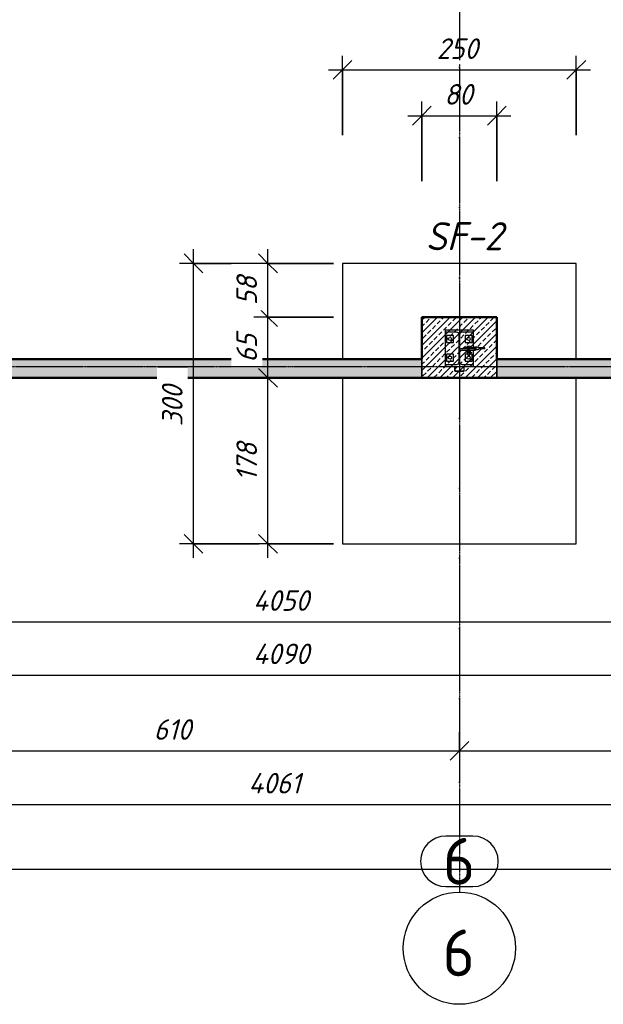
# Model space of a CAD drawing. Header units: millimetres. Extents: x -31438 to 37438, y -24900 to 14894.
# Tile 4 of 16: x -5977 to 261, y -24484 to -13955. Entities that reach past the tile are written whole.
import ezdxf

# ---------------------------------------------------------------- set-up
doc = ezdxf.new("R2010")
doc.units = ezdxf.units.MM
doc.linetypes.add('ACAD_ISO04W100', pattern=[30, 24, -3, 0, -3])
doc.linetypes.add('Linia osi', pattern=[14, 6, -3, 2, -3])
for name, color, linetype, lineweight in [('A-ANNO-DIMS', 211, 'Continuous', 20), ('A-ANNO-DIMS-100', 211, 'Continuous', 20), ('A-WALL', 113, 'Continuous', 25), ('A-WALL-PATT', 111, 'Continuous', 50), ('S-FNDN', 32, 'Continuous', 25), ('S-FNDN-IDEN', 2, 'Continuous', 25), ('S-GRID', 1, 'Continuous', 20), ('S-GRID-IDEN', 1, 'Continuous', 25)]:
    doc.layers.add(name, color=color, linetype=linetype, lineweight=lineweight)
for name, color, linetype in [('AS_Belki', 142, 'Continuous'), ('AS_Blachy', 30, 'Continuous'), ('AS_Siatki', 72, 'Continuous'), ('AS_Sruby', 9, 'Continuous')]:
    doc.layers.add(name, color=color, linetype=linetype)
doc.styles.add('GOST Common', font='GOST_Common.ttf', dxfattribs={"height": 500})
doc.styles.add('GOST Common_I', font='GOST_Common Italic.ttf', dxfattribs={"height": 220})
doc.styles.add('GOST Common_I_2', font='GOST_Common Italic.ttf', dxfattribs={"height": 300})
doc.dimstyles.new('Zasieczka', dxfattribs={"dimscale": 304.8, "dimtxt": 221.257299, "dimasz": 0.656168, "dimexe": 0.492126, "dimexo": 0.0625, "dimgap": 0.164042, "dimtad": 1, "dimdec": 0, "dimlfac": 0.1, "dimzin": 0, "dimdsep": 46, "dimtxsty": 'GOST Common_I', "dimblk1": 'OBLIQUE', "dimblk2": 'OBLIQUE', "dimsah": 1, "dimcen": 0.09, "dimdle": 0.492126, "dimadec": 1, "dimazin": 0, "dimtfac": 1, "dimtdec": 4, "dimtix": 1, "dimtmove": 0, "dimatfit": 3, "dimfxl": 2.296588, "dimfxlon": 1, "dimtvp": 1, "dimtfill": 1, "dimtolj": 1, "dimtzin": 0, "dimlwd": 25, "dimlwe": 25, "dimarcsym": 2})
doc.dimstyles.new('Zasieczka__BEZ_LW', dxfattribs={"dimscale": 304.8, "dimtxt": 221.257299, "dimasz": 0.656168, "dimexe": 0.492126, "dimexo": 0.0625, "dimgap": 0.164042, "dimtad": 1, "dimdec": 0, "dimlfac": 0.1, "dimzin": 0, "dimdsep": 46, "dimtxsty": 'GOST Common_I', "dimblk1": 'OBLIQUE', "dimblk2": 'OBLIQUE', "dimsah": 1, "dimcen": 0.09, "dimdle": 0.492126, "dimadec": 1, "dimazin": 0, "dimtfac": 1, "dimtdec": 4, "dimtix": 1, "dimtmove": 0, "dimatfit": 3, "dimfxl": 0.656168, "dimfxlon": 1, "dimtvp": 1, "dimtfill": 1, "dimtolj": 1, "dimtzin": 0, "dimlwd": 25, "dimlwe": 25, "dimarcsym": 2})
pattern_1 = [(45, (0, 0), (-67.35192, 67.35192), []), (45, (67.35, 0), (-67.35192, 67.35192), [47.625, -23.812])]

# ---------------------------------------------------------------- blocks, each defined once
blk = doc.blocks.new('Siatka - Oś 6mm-1781598-Fundamenty')
at = {"layer": 'S-GRID-IDEN'}
blk.add_circle((0, -0.01), 6, dxfattribs=at)
blk = doc.blocks.new('DIMBLOCK8-Fundamenty')
at = {"layer": 'A-ANNO-DIMS-100', "lineweight": 25, "transparency": 16777216}
for p, q in [((-7377, -21572), (-7377, -21922)), ((-7377, -21772), (-7377, -21572)), ((-1277, -21572), (-1277, -21922)), ((-1277, -21772), (-1277, -21572)), ((-7377, -21772), (-1277, -21772))]:
    blk.add_line(p, q, dxfattribs=at)
at = {"layer": 'A-ANNO-DIMS-100', "lineweight": 35, "transparency": 16777216}
for p, q in [((-7377, -21772), (-7277, -21672)), ((-1277, -21772), (-1177, -21672)), ((-7377, -21772), (-7477, -21872)), ((-1277, -21772), (-1377, -21872))]:
    blk.add_line(p, q, dxfattribs=at)
at = {"layer": 'A-ANNO-DIMS-100', "color": 0, "lineweight": 25, "transparency": 16777216, "insert": (-4545, -21435), "char_height": 220, "width": 522.02, "attachment_point": 1, "line_spacing_factor": 1.022761, "style": 'GOST Common_I', "bg_fill": 3, "box_fill_scale": 1.25, "bg_fill_color": 256, "bg_fill_true_color": 13158600, "bg_fill_transparency": 0}
blk.add_mtext('610', dxfattribs=at)
blk = doc.blocks.new('_Oblique')
at = {"color": 0, "linetype": 'ByBlock', "lineweight": -2}
blk.add_line((-0.5, -0.5), (0.5, 0.5), dxfattribs=at)
blk = doc.blocks.new('DIMBLOCK9-Fundamenty')
at = {"layer": 'A-ANNO-DIMS-100', "lineweight": 25, "transparency": 16777216}
for p, q in [((-1277, -21572), (-1277, -21922)), ((-1277, -21772), (-1277, -21572)), ((4823, -21572), (4823, -21922)), ((4823, -21772), (4823, -21572)), ((-1277, -21772), (4823, -21772))]:
    blk.add_line(p, q, dxfattribs=at)
at = {"layer": 'A-ANNO-DIMS-100', "lineweight": 35, "transparency": 16777216}
for p, q in [((-1277, -21772), (-1177, -21672)), ((4823, -21772), (4923, -21672)), ((-1277, -21772), (-1377, -21872)), ((4823, -21772), (4723, -21872))]:
    blk.add_line(p, q, dxfattribs=at)
at = {"layer": 'A-ANNO-DIMS-100', "color": 0, "lineweight": 25, "transparency": 16777216, "insert": (1555, -21435), "char_height": 220, "width": 522.02, "attachment_point": 1, "line_spacing_factor": 1.022761, "style": 'GOST Common_I', "bg_fill": 3, "box_fill_scale": 1.25, "bg_fill_color": 256, "bg_fill_true_color": 13158600, "bg_fill_transparency": 0}
blk.add_mtext('610', dxfattribs=at)
blk = doc.blocks.new('DIMBLOCK14-Fundamenty')
at = {"layer": 'A-ANNO-DIMS-100', "lineweight": 25, "transparency": 16777216}
for p, q in [((-23527, -22146), (-23527, -22496)), ((-23527, -22346), (-23527, -22146)), ((17083, -22146), (17083, -22496)), ((17083, -22346), (17083, -22146)), ((-23677, -22346), (17083, -22346))]:
    blk.add_line(p, q, dxfattribs=at)
at = {"layer": 'A-ANNO-DIMS-100', "lineweight": 35, "transparency": 16777216}
for p, q in [((-23527, -22346), (-23427, -22246)), ((17083, -22346), (17183, -22246)), ((-23527, -22346), (-23627, -22446)), ((17083, -22346), (16983, -22446))]:
    blk.add_line(p, q, dxfattribs=at)
at = {"layer": 'A-ANNO-DIMS-100', "color": 0, "lineweight": 25, "transparency": 16777216, "insert": (-3532, -22009), "char_height": 220, "width": 742.52, "attachment_point": 1, "line_spacing_factor": 1.022761, "style": 'GOST Common_I', "bg_fill": 3, "box_fill_scale": 1.25, "bg_fill_color": 256, "bg_fill_true_color": 13158600, "bg_fill_transparency": 0}
blk.add_mtext('4061', dxfattribs=at)
blk = doc.blocks.new('DIMBLOCK16-Fundamenty')
at = {"layer": 'A-ANNO-DIMS-100', "lineweight": 25, "transparency": 16777216}
for p, q in [((-23527, -22837), (-23527, -23187)), ((-23527, -23037), (-23527, -22837)), ((29233, -22837), (29233, -23187)), ((29233, -23037), (29233, -22837)), ((-23677, -23037), (29383, -23037))]:
    blk.add_line(p, q, dxfattribs=at)
at = {"layer": 'A-ANNO-DIMS-100', "lineweight": 35, "transparency": 16777216}
for p, q in [((-23527, -23037), (-23427, -22937)), ((29233, -23037), (29333, -22937)), ((-23527, -23037), (-23627, -23137)), ((29233, -23037), (29133, -23137))]:
    blk.add_line(p, q, dxfattribs=at)
at = {"layer": 'A-ANNO-DIMS-100', "color": 0, "lineweight": 25, "transparency": 16777216, "insert": (2530, -22699), "char_height": 220, "width": 774.03, "attachment_point": 1, "line_spacing_factor": 1.022761, "style": 'GOST Common_I', "bg_fill": 3, "box_fill_scale": 1.25, "bg_fill_color": 256, "bg_fill_true_color": 13158600, "bg_fill_transparency": 0}
blk.add_mtext('5276', dxfattribs=at)
blk = doc.blocks.new('DIMBLOCK18-Fundamenty')
at = {"layer": 'A-ANNO-DIMS-100', "lineweight": 25, "transparency": 16777216}
for p, q in [((-23399, -19693), (-23399, -20543)), ((-23399, -20393), (-23399, -19693)), ((17103, -19693), (17103, -20543)), ((17103, -20393), (17103, -19693)), ((-23399, -20393), (17103, -20393))]:
    blk.add_line(p, q, dxfattribs=at)
at = {"layer": 'A-ANNO-DIMS-100', "lineweight": 35, "transparency": 16777216}
for p, q in [((-23399, -20393), (-23299, -20293)), ((17103, -20393), (17203, -20293)), ((-23399, -20393), (-23499, -20493)), ((17103, -20393), (17003, -20493))]:
    blk.add_line(p, q, dxfattribs=at)
at = {"layer": 'A-ANNO-DIMS-100', "color": 0, "lineweight": 25, "transparency": 16777216, "insert": (-3482, -20056), "char_height": 220, "width": 801.03, "attachment_point": 1, "line_spacing_factor": 1.022761, "style": 'GOST Common_I', "bg_fill": 3, "box_fill_scale": 1.25, "bg_fill_color": 256, "bg_fill_true_color": 13158600, "bg_fill_transparency": 0}
blk.add_mtext('4050', dxfattribs=at)
blk = doc.blocks.new('DIMBLOCK22-Fundamenty')
at = {"layer": 'A-ANNO-DIMS-100', "lineweight": 25, "transparency": 16777216}
for p, q in [((-23599, -20263), (-23599, -21113)), ((-23599, -20963), (-23599, -20263)), ((17303, -20263), (17303, -21113)), ((17303, -20963), (17303, -20263)), ((-23749, -20963), (17303, -20963))]:
    blk.add_line(p, q, dxfattribs=at)
at = {"layer": 'A-ANNO-DIMS-100', "lineweight": 35, "transparency": 16777216}
for p, q in [((-23599, -20963), (-23499, -20863)), ((17303, -20963), (17403, -20863)), ((-23599, -20963), (-23699, -21063)), ((17303, -20963), (17203, -21063))]:
    blk.add_line(p, q, dxfattribs=at)
at = {"layer": 'A-ANNO-DIMS-100', "color": 0, "lineweight": 25, "transparency": 16777216, "insert": (-3482, -20626), "char_height": 220, "width": 801.03, "attachment_point": 1, "line_spacing_factor": 1.022761, "style": 'GOST Common_I', "bg_fill": 3, "box_fill_scale": 1.25, "bg_fill_color": 256, "bg_fill_true_color": 13158600, "bg_fill_transparency": 0}
blk.add_mtext('4090', dxfattribs=at)
blk = doc.blocks.new('DIMBLOCK45-Fundamenty')
at = {"layer": 'A-ANNO-DIMS-100', "lineweight": 25, "transparency": 16777216}
for p, q in [((-4118, -19710), (-4118, -16410)), ((-3418, -16560), (-4268, -16560)), ((-4118, -16560), (-3418, -16560)), ((-3418, -19560), (-4268, -19560)), ((-4118, -19560), (-3418, -19560))]:
    blk.add_line(p, q, dxfattribs=at)
at = {"layer": 'A-ANNO-DIMS-100', "lineweight": 35, "transparency": 16777216}
for p, q in [((-4118, -16560), (-4218, -16460)), ((-4118, -16560), (-4018, -16660)), ((-4118, -19560), (-4218, -19460)), ((-4118, -19560), (-4018, -19660))]:
    blk.add_line(p, q, dxfattribs=at)
at = {"layer": 'A-ANNO-DIMS-100', "color": 0, "lineweight": 25, "transparency": 16777216, "insert": (-4456, -18302), "char_height": 220, "width": 580.52, "attachment_point": 1, "rotation": 90, "line_spacing_factor": 1.022761, "style": 'GOST Common_I', "bg_fill": 3, "box_fill_scale": 1.25, "bg_fill_color": 256, "bg_fill_true_color": 13158600, "bg_fill_transparency": 0}
blk.add_mtext('300', dxfattribs=at)
blk = doc.blocks.new('DIMBLOCK46-Fundamenty')
at = {"layer": 'A-ANNO-DIMS-100', "lineweight": 25, "transparency": 16777216}
for p, q in [((-2527, -15191), (-2527, -14341)), ((-27, -15191), (-27, -14341)), ((-2677, -14491), (123, -14491)), ((-2527, -14491), (-2527, -15191)), ((-27, -14491), (-27, -15191))]:
    blk.add_line(p, q, dxfattribs=at)
at = {"layer": 'A-ANNO-DIMS-100', "lineweight": 35, "transparency": 16777216}
for p, q in [((-2527, -14491), (-2427, -14391)), ((-27, -14491), (73, -14391)), ((-2527, -14491), (-2627, -14591)), ((-27, -14491), (-127, -14591))]:
    blk.add_line(p, q, dxfattribs=at)
at = {"layer": 'A-ANNO-DIMS-100', "color": 0, "lineweight": 25, "transparency": 16777216, "insert": (-1519, -14154), "char_height": 220, "width": 580.52, "attachment_point": 1, "line_spacing_factor": 1.022761, "style": 'GOST Common_I', "bg_fill": 3, "box_fill_scale": 1.25, "bg_fill_color": 256, "bg_fill_true_color": 13158600, "bg_fill_transparency": 0}
blk.add_mtext('250', dxfattribs=at)
blk = doc.blocks.new('DIMBLOCK47-Fundamenty')
at = {"layer": 'A-ANNO-DIMS-100', "lineweight": 25, "transparency": 16777216}
for p, q in [((-1677, -15681), (-1677, -14831)), ((-877, -15681), (-877, -14831)), ((-1827, -14981), (-727, -14981)), ((-1677, -14981), (-1677, -15681)), ((-877, -14981), (-877, -15681))]:
    blk.add_line(p, q, dxfattribs=at)
at = {"layer": 'A-ANNO-DIMS-100', "lineweight": 35, "transparency": 16777216}
for p, q in [((-1677, -14981), (-1577, -14881)), ((-877, -14981), (-777, -14881)), ((-1677, -14981), (-1777, -15081)), ((-877, -14981), (-977, -15081))]:
    blk.add_line(p, q, dxfattribs=at)
at = {"layer": 'A-ANNO-DIMS-100', "color": 0, "lineweight": 25, "transparency": 16777216, "insert": (-1439, -14643), "char_height": 220, "width": 387.01, "attachment_point": 1, "line_spacing_factor": 1.022761, "style": 'GOST Common_I', "bg_fill": 3, "box_fill_scale": 1.25, "bg_fill_color": 256, "bg_fill_true_color": 13158600, "bg_fill_transparency": 0}
blk.add_mtext('80', dxfattribs=at)
blk = doc.blocks.new('DIMBLOCK48-Fundamenty')
at = {"layer": 'A-ANNO-DIMS-100', "lineweight": 35, "transparency": 16777216}
for p, q in [((-3323, -17785), (-3423, -17685)), ((-3323, -17785), (-3223, -17885)), ((-3323, -19560), (-3423, -19460)), ((-3323, -19560), (-3223, -19660))]:
    blk.add_line(p, q, dxfattribs=at)
at = {"layer": 'A-ANNO-DIMS-100', "lineweight": 25, "transparency": 16777216}
for p, q in [((-4023, -17785), (-3173, -17785)), ((-3323, -17785), (-4023, -17785)), ((-3323, -19710), (-3323, -17785)), ((-2623, -19560), (-3473, -19560)), ((-3323, -19560), (-2623, -19560))]:
    blk.add_line(p, q, dxfattribs=at)
at = {"layer": 'A-ANNO-DIMS-100', "color": 0, "lineweight": 25, "transparency": 16777216, "insert": (-3660, -18890), "char_height": 220, "width": 522.02, "attachment_point": 1, "rotation": 90, "line_spacing_factor": 1.022761, "style": 'GOST Common_I', "bg_fill": 3, "box_fill_scale": 1.25, "bg_fill_color": 256, "bg_fill_true_color": 13158600, "bg_fill_transparency": 0}
blk.add_mtext('178', dxfattribs=at)
blk = doc.blocks.new('DIMBLOCK49-Fundamenty')
at = {"layer": 'A-ANNO-DIMS-100', "lineweight": 35, "transparency": 16777216}
for p, q in [((-3323, -17135), (-3423, -17035)), ((-3323, -17135), (-3223, -17235)), ((-3323, -17785), (-3423, -17685)), ((-3323, -17785), (-3223, -17885))]:
    blk.add_line(p, q, dxfattribs=at)
at = {"layer": 'A-ANNO-DIMS-100', "lineweight": 25, "transparency": 16777216}
for p, q in [((-2623, -17135), (-3473, -17135)), ((-3323, -17785), (-3323, -17135)), ((-3323, -17135), (-2623, -17135)), ((-4023, -17785), (-3173, -17785)), ((-3323, -17785), (-4023, -17785))]:
    blk.add_line(p, q, dxfattribs=at)
at = {"layer": 'A-ANNO-DIMS-100', "color": 0, "lineweight": 25, "transparency": 16777216, "insert": (-3660, -17621), "char_height": 220, "width": 387.01, "attachment_point": 1, "rotation": 90, "line_spacing_factor": 1.022761, "style": 'GOST Common_I', "bg_fill": 3, "box_fill_scale": 1.25, "bg_fill_color": 256, "bg_fill_true_color": 13158600, "bg_fill_transparency": 0}
blk.add_mtext('65', dxfattribs=at)
blk = doc.blocks.new('DIMBLOCK50-Fundamenty')
at = {"layer": 'A-ANNO-DIMS-100', "lineweight": 25, "transparency": 16777216}
for p, q in [((-3323, -17135), (-3323, -16410)), ((-2623, -16560), (-3473, -16560)), ((-3323, -16560), (-2623, -16560)), ((-2623, -17135), (-3473, -17135)), ((-3323, -17135), (-2623, -17135))]:
    blk.add_line(p, q, dxfattribs=at)
at = {"layer": 'A-ANNO-DIMS-100', "lineweight": 35, "transparency": 16777216}
for p, q in [((-3323, -16560), (-3423, -16460)), ((-3323, -16560), (-3223, -16660)), ((-3323, -17135), (-3423, -17035)), ((-3323, -17135), (-3223, -17235))]:
    blk.add_line(p, q, dxfattribs=at)
at = {"layer": 'A-ANNO-DIMS-100', "color": 0, "lineweight": 25, "transparency": 16777216, "insert": (-3660, -17009), "char_height": 220, "width": 387.01, "attachment_point": 1, "rotation": 90, "line_spacing_factor": 1.022761, "style": 'GOST Common_I', "bg_fill": 3, "box_fill_scale": 1.25, "bg_fill_color": 256, "bg_fill_true_color": 13158600, "bg_fill_transparency": 0}
blk.add_mtext('58', dxfattribs=at)
blk = doc.blocks.new('A$Cf25111cd')
at = {"layer": 'AS_Belki', "linetype": 'Continuous', "ltscale": 0.25}
for p, q in [((-426.09, -101.08), (-429.09, -101.08)), ((-429.09, -101.08), (-429.09, -101.27)), ((-426.09, -101.27), (-426.09, -101.08)), ((-429.09, -101.27), (-427.92, -101.27)), ((-427.65, -101.54), (-427.65, -104.52)), ((-427.54, -103.09), (-427.54, -101.54)), ((-427.27, -101.27), (-426.09, -101.27)), ((-425.65, -102.91), (-425.97, -102.91)), ((-425.97, -103.15), (-425.65, -103.15)), ((-425.87, -103.03), (-425.8, -102.94)), ((-425.8, -103.11), (-425.87, -103.03)), ((-425.8, -102.94), (-425.65, -102.91)), ((-425.65, -103.15), (-425.8, -103.11)), ((-425.5, -102.94), (-425.65, -102.91)), ((-425.65, -103.15), (-425.5, -103.11)), ((-425.44, -103.03), (-425.5, -102.94)), ((-425.5, -103.11), (-425.44, -103.03)), ((-427.54, -104.52), (-427.54, -103.21)), ((-427.92, -104.79), (-429.09, -104.79)), ((-429.09, -104.79), (-429.09, -104.98)), ((-429.09, -104.98), (-426.09, -104.98)), ((-428.09, -104.98), (-428.09, -105.48)), ((-428.06, -105.45), (-428.06, -104.98)), ((-426.09, -104.79), (-427.27, -104.79)), ((-427.12, -104.98), (-427.12, -105.45)), ((-427.09, -105.48), (-427.09, -104.98)), ((-426.09, -104.98), (-426.09, -104.79)), ((-428.09, -105.48), (-427.09, -105.48)), ((-427.12, -105.45), (-428.06, -105.45))]:
    blk.add_line(p, q, dxfattribs=at)
at = {"layer": 'AS_Belki', "linetype": 'Continuous', "ltscale": 0.25, "extrusion": (2.46653e-15, -8.42125e-15, -1)}
blk.add_arc((427.92, -101.54), 0.27, 90, 180, dxfattribs=at)
at = {"layer": 'AS_Belki', "linetype": 'Continuous', "ltscale": 0.25, "extrusion": (1.26319e-14, 6.67715e-15, -1)}
blk.add_arc((427.27, -101.54), 0.27, 0, 90, dxfattribs=at)
at = {"layer": 'AS_Belki', "linetype": 'Continuous', "ltscale": 0.25, "extrusion": (0.825629, -1.23591e-12, 0.564213)}
for start, end in [(0, 57.7644), (122.2355, 180)]:
    blk.add_arc((-103.03, 240.34, -351.69), 0.12, start, end, dxfattribs=at)
at = {"layer": 'AS_Belki', "linetype": 'Continuous', "ltscale": 0.25, "extrusion": (-2.46653e-15, -8.42125e-15, -1)}
blk.add_arc((427.92, -104.52), 0.27, 180, 270, dxfattribs=at)
at = {"layer": 'AS_Belki', "linetype": 'Continuous', "ltscale": 0.25, "extrusion": (-8.42125e-15, 2.46653e-15, -1)}
blk.add_arc((427.27, -104.52), 0.27, 270, 0, dxfattribs=at)
at = {"layer": 'AS_Blachy', "linetype": 'Continuous', "ltscale": 0.25}
for p, q in [((-429.09, -101.27), (-429.09, -104.79)), ((-428.22, -101.65), (-428.97, -101.65)), ((-428.97, -101.65), (-428.97, -102.4)), ((-428.22, -102.4), (-428.22, -101.65)), ((-426.22, -101.65), (-426.97, -101.65)), ((-426.97, -101.65), (-426.97, -102.4)), ((-426.22, -102.4), (-426.22, -101.65)), ((-426.09, -102.97), (-426.09, -101.27)), ((-428.97, -102.4), (-428.22, -102.4)), ((-426.54, -103.09), (-427.54, -103.09)), ((-427.54, -103.21), (-427.54, -103.09)), ((-427.12, -102.97), (-427.15, -102.97)), ((-427.15, -102.97), (-427.15, -103.09)), ((-426.54, -102.97), (-427.12, -102.97)), ((-427.12, -102.97), (-427.12, -103.09)), ((-426.97, -102.4), (-426.22, -102.4)), ((-425.88, -102.97), (-426.54, -102.97)), ((-426.54, -103.09), (-426.54, -102.97)), ((-425.88, -103.09), (-426.54, -103.09)), ((-426.54, -103.09), (-426.54, -103.21)), ((-425.88, -103.09), (-425.88, -102.97)), ((-425.86, -103.21), (-425.86, -103.15)), ((-425.42, -102.97), (-425.48, -102.97)), ((-425.42, -103.09), (-425.48, -103.09)), ((-424.9, -102.97), (-425.42, -102.97)), ((-425.42, -103.09), (-425.42, -102.97)), ((-424.9, -103.09), (-425.42, -103.09)), ((-424.86, -102.97), (-424.9, -102.97)), ((-424.9, -102.97), (-424.9, -103.09)), ((-424.86, -103.09), (-424.9, -103.09)), ((-424.86, -103.09), (-424.86, -102.97)), ((-428.22, -103.65), (-428.97, -103.65)), ((-428.97, -103.65), (-428.97, -104.4)), ((-428.22, -104.4), (-428.22, -103.65)), ((-427.54, -103.21), (-426.56, -103.21)), ((-426.7, -103.65), (-426.97, -103.65)), ((-426.97, -103.65), (-426.97, -104.4)), ((-426.56, -103.21), (-426.54, -103.21)), ((-426.54, -103.21), (-425.86, -103.21)), ((-426.22, -103.65), (-426.47, -103.65)), ((-426.22, -104.4), (-426.22, -103.65)), ((-426.09, -104.79), (-426.09, -103.21)), ((-428.97, -104.4), (-428.22, -104.4)), ((-426.97, -104.4), (-426.22, -104.4))]:
    blk.add_line(p, q, dxfattribs=at)
for centre in [(-428.59, -102.03), (-426.59, -102.03), (-428.59, -104.03), (-426.59, -104.03)]:
    blk.add_circle(centre, 0.16, dxfattribs=at)
at = {"layer": 'AS_Siatki', "color": 20, "linetype": 'ACAD_ISO04W100', "ltscale": 0.25}
for p, q in [((-427.59, 188.81), (-427.59, -142.68)), ((-707.4, -104.98), (-88.71, -104.98)), ((-427.59, -142.68), (-427.59, -142.68)), ((-427.59, -142.68), (-427.59, -155.18))]:
    blk.add_line(p, q, dxfattribs=at)
at = {"layer": 'AS_Siatki', "color": 20, "linetype": 'Continuous', "ltscale": 0.25}
for p, q in [((-426.14, -155.18), (-429.04, -155.18)), ((-429.04, -160.58), (-426.14, -160.58))]:
    blk.add_line(p, q, dxfattribs=at)
for centre, start, end in [((-429.04, -157.88), 90, 270), ((-426.14, -157.88), 270, 90)]:
    blk.add_arc(centre, 2.7, start, end, dxfattribs=at)
at = {"layer": 'AS_Sruby', "linetype": 'Continuous', "ltscale": 0.25}
for p, q in [((-426.7, -102.82), (-426.79, -102.82)), ((-426.79, -102.82), (-426.79, -102.97)), ((-426.5, -102.82), (-426.7, -102.82)), ((-426.7, -102.82), (-426.7, -102.97)), ((-426.39, -102.82), (-426.5, -102.82)), ((-426.5, -102.97), (-426.5, -102.82)), ((-426.39, -102.97), (-426.39, -102.82)), ((-426.81, -103.21), (-426.81, -103.25)), ((-426.81, -103.25), (-426.8, -103.25)), ((-426.8, -103.25), (-426.79, -103.25)), ((-426.79, -103.25), (-426.77, -103.25)), ((-426.78, -103.25), (-426.78, -103.46)), ((-426.78, -103.46), (-426.7, -103.46)), ((-426.77, -103.25), (-426.74, -103.25)), ((-426.74, -103.25), (-426.71, -103.25)), ((-426.71, -103.25), (-426.67, -103.25)), ((-426.7, -103.25), (-426.7, -103.46)), ((-426.7, -103.46), (-426.5, -103.46)), ((-426.7, -103.46), (-426.7, -103.77)), ((-426.7, -103.77), (-426.69, -103.77)), ((-426.69, -103.77), (-426.65, -103.77)), ((-426.67, -103.25), (-426.63, -103.25)), ((-426.65, -103.77), (-426.61, -103.77)), ((-426.63, -103.25), (-426.59, -103.25)), ((-426.61, -103.77), (-426.56, -103.77)), ((-426.59, -103.25), (-426.55, -103.25)), ((-426.56, -103.77), (-426.52, -103.77)), ((-426.55, -103.25), (-426.5, -103.25)), ((-426.52, -103.77), (-426.49, -103.77)), ((-426.5, -103.25), (-426.47, -103.25)), ((-426.5, -103.46), (-426.5, -103.25)), ((-426.5, -103.46), (-426.39, -103.46)), ((-426.49, -103.77), (-426.47, -103.77)), ((-426.47, -103.25), (-426.43, -103.25)), ((-426.47, -103.77), (-426.47, -103.46)), ((-426.47, -103.77), (-426.47, -103.77)), ((-426.43, -103.25), (-426.4, -103.25)), ((-426.4, -103.25), (-426.38, -103.25)), ((-426.39, -103.46), (-426.39, -103.25)), ((-426.38, -103.25), (-426.37, -103.25)), ((-426.37, -103.25), (-426.37, -103.21)), ((-426.37, -103.25), (-426.37, -103.25))]:
    blk.add_line(p, q, dxfattribs=at)
at = {"layer": 'AS_Siatki', "color": 20, "style": 'GOST Common'}
blk.add_text('6', height=5, dxfattribs=at).set_placement((-429.34, -160.38))

msp = doc.modelspace()

# ---------------------------------------------------------------- hatches: boundary and pattern name
at = {"layer": 'A-WALL-PATT', "lineweight": 20}
h = msp.add_hatch(dxfattribs=at)
h.set_pattern_fill('FP_3', color=256, style=0, pattern_type=2)
h.set_pattern_definition(pattern_1)
h.paths.add_polyline_path([(11322.6, -17785.2), (16802.6, -17785.2), (16802.6, -17585.2), (11322.6, -17585.2)], flags=0)
h.paths.add_polyline_path([(3567.8, -17785.2), (4422.6, -17785.2), (4422.6, -17585.2), (-877.4, -17585.2), (-877.4, -17785.2)], flags=0)
h.paths.add_polyline_path([(5222.6, -17785.2), (10522.6, -17785.2), (10522.6, -17585.2), (5222.6, -17585.2)], flags=0)
h.paths.add_polyline_path([(-7777.4, -17785.2), (-7777.4, -17585.2), (-12427.4, -17585.2), (-12427.4, -17785.2), (-10424.5, -17785.2)], flags=0)
h.paths.add_polyline_path([(-6977.4, -17785.2), (-1677.4, -17785.2), (-1677.4, -17585.2), (-6977.4, -17585.2)], flags=0)
h.paths.add_polyline_path([(-17420.6, -17785.2), (-12927.4, -17785.2), (-12927.4, -17585.2), (-17727.4, -17585.2), (-17727.4, -17785.2)], flags=0)
h.paths.add_polyline_path([(-23099.2, -17785.2), (-18227.4, -17785.2), (-18227.4, -17585.2), (-23099.2, -17585.2)], flags=0)
at = {"layer": 'S-FNDN', "lineweight": 20}
h = msp.add_hatch(dxfattribs=at)
h.set_pattern_fill('FP_3', color=256, style=0, pattern_type=2)
h.set_pattern_definition(pattern_1)
h.paths.add_polyline_path([(-1677.4, -17785.2), (-877.4, -17785.2), (-877.4, -17135.2), (-1677.4, -17135.2), (-1677.4, -17585.2)], flags=0)

# ---------------------------------------------------------------- linework, layer by layer
at = {"layer": 'A-WALL', "lineweight": 50}
for p, q in [((-1677.4, -17585.2), (-6977.4, -17585.2)), ((4422.6, -17585.2), (-877.4, -17585.2)), ((-6977.4, -17785.2), (-1677.4, -17785.2)), ((-877.4, -17785.2), (4422.6, -17785.2))]:
    msp.add_line(p, q, dxfattribs=at)
at = {"layer": 'A-WALL'}
for p, q in [((-1677.4, -17785.2), (-1677.4, -17585.2)), ((-877.4, -17585.2), (-877.4, -17785.2))]:
    msp.add_line(p, q, dxfattribs=at)
at = {"layer": 'S-FNDN'}
for p, q in [((-27.4, -16560.2), (-2527.4, -16560.2)), ((-2527.4, -16560.2), (-2527.4, -17585.2)), ((-27.4, -17585.2), (-27.4, -16560.2)), ((-1677.4, -17585.2), (-1677.4, -17785.2)), ((-877.4, -17785.2), (-877.4, -17585.2)), ((-2527.4, -17785.2), (-2527.4, -19560.2)), ((-27.4, -19560.2), (-27.4, -17785.2)), ((-2527.4, -19560.2), (-27.4, -19560.2))]:
    msp.add_line(p, q, dxfattribs=at)
at = {"layer": 'S-FNDN', "lineweight": 50}
for p, q in [((-877.4, -17135.2), (-1677.4, -17135.2)), ((-1677.4, -17135.2), (-1677.4, -17585.2)), ((-877.4, -17585.2), (-877.4, -17135.2)), ((-1677.4, -17785.2), (-877.4, -17785.2))]:
    msp.add_line(p, q, dxfattribs=at)
at = {"layer": 'S-GRID', "linetype": 'Linia osi', "lineweight": 25}
for p, q in [((-1277.4, 10465.2), (-1277.4, -23284.6)), ((-26976.3, -17663.9), (34110.5, -17663.9))]:
    msp.add_line(p, q, dxfattribs=at)

# ---------------------------------------------------------------- block references
at = {"layer": 'S-GRID-IDEN', "xscale": 99.99999999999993, "yscale": 99.99999999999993, "zscale": 99.99999999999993, "rotation": 180}
msp.add_blockref('Siatka - Oś 6mm-1781598-Fundamenty', (-1277.4, -23884.6), dxfattribs=at)

# ---------------------------------------------------------------- texts
at = {"layer": 'S-FNDN-IDEN', "lineweight": 20, "insert": (-1637.6, -16119.6), "char_height": 300, "width": 1098.312, "attachment_point": 1, "style": 'GOST Common_I_2'}
msp.add_mtext('SF-2', dxfattribs=at)
at = {"layer": 'S-GRID-IDEN', "lineweight": 20, "insert": (-1456.9, -23683.5), "char_height": 500, "width": 432.911, "attachment_point": 1, "style": 'GOST Common'}
msp.add_mtext('\\fGOST Common|b0|i0|c238|p34|;6', dxfattribs=at)

# ---------------------------------------------------------------- next in the draw order: dimensions: what is measured, and where the dimension line sits
at = {"layer": 'A-ANNO-DIMS', "lineweight": 25}
for base, p1, p2, dimstyle, override, picture, middle in [((-27.4, -14491), (-2527.4, -15191), (-27.4, -15191), 'Zasieczka', {"dimpost": '<>', "dimfxl": 2500}, 'DIMBLOCK46-Fundamenty', (-1277.4, -14331)), ((17102.6, -20393.1), (-23399.2, -19693.1), (17102.6, -19693.1), 'Zasieczka', {"dimpost": '<>', "dimfxl": 40501.8223}, 'DIMBLOCK18-Fundamenty', (-3148.3, -20233.1)), ((-1277.4, -21772.1), (-7377.4, -21572.1), (-1277.4, -21572.1), 'Zasieczka__BEZ_LW', {"dimpost": '<>', "dimfxl": 6100}, 'DIMBLOCK8-Fundamenty', (-4327.4, -21612.1)), ((17082.6, -22346.2), (-23527.4, -22146.2), (17082.6, -22146.2), 'Zasieczka__BEZ_LW', {"dimpost": '<>', "dimfxl": 40610}, 'DIMBLOCK14-Fundamenty', (-3222.4, -22186.2)), ((29232.6, -23036.9), (-23527.4, -22836.9), (29232.6, -22836.9), 'Zasieczka__BEZ_LW', {"dimpost": '<>', "dimfxl": 52760}, 'DIMBLOCK16-Fundamenty', (2852.6, -22875.4))]:
    dim = msp.add_linear_dim(base=base, p1=p1, p2=p2, dimstyle=dimstyle, override=override, dxfattribs=at)
    dim.commit()
    dim.dimension.update_dxf_attribs({"geometry": picture, "text_midpoint": middle})

# ---------------------------------------------------------------- next in the draw order: dimensions: what is measured, and where the dimension line sits
for base, p1, p2, dimstyle, override, picture, middle in [((-877.4, -14980.9), (-1677.4, -15680.9), (-877.4, -15680.9), 'Zasieczka', {"dimpost": '<>', "dimfxl": 800}, 'DIMBLOCK47-Fundamenty', (-1277.4, -14820.9)), ((17302.6, -20963.1), (-23599.2, -20263.1), (17302.6, -20263.1), 'Zasieczka', {"dimpost": '<>', "dimfxl": 40901.8223}, 'DIMBLOCK22-Fundamenty', (-3148.3, -20803.1)), ((4822.6, -21772.1), (-1277.4, -21572.1), (4822.6, -21572.1), 'Zasieczka__BEZ_LW', {"dimpost": '<>', "dimfxl": 6100}, 'DIMBLOCK9-Fundamenty', (1772.6, -21612.1))]:
    dim = msp.add_linear_dim(base=base, p1=p1, p2=p2, dimstyle=dimstyle, override=override, dxfattribs=at)
    dim.commit()
    dim.dimension.update_dxf_attribs({"geometry": picture, "text_midpoint": middle})
dim = msp.add_linear_dim(base=(-4118.4, -16560.2), p1=(-3418.4, -19560.2), p2=(-3418.4, -16560.2), angle=90, dimstyle='Zasieczka', override={"dimpost": '<>', "dimfxl": 3000}, dxfattribs=at)
dim.commit()
dim.dimension.update_dxf_attribs({"geometry": 'DIMBLOCK45-Fundamenty', "text_midpoint": (-4278.4, -18060.2)})

# ---------------------------------------------------------------- next in the draw order: dimensions: what is measured, and where the dimension line sits
dim = msp.add_linear_dim(base=(-3322.7408033, -17785.1872526), p1=(-2622.7408033, -19560.1872526), p2=(-4022.7408033, -17785.1872526), angle=90, dimstyle='Zasieczka', override={"dimpost": '<>', "dimfxl": 2260.669149}, dxfattribs=at)
dim.commit()
dim.dimension.update_dxf_attribs({"geometry": 'DIMBLOCK48-Fundamenty', "text_midpoint": (-3484.1574699, -18672.6872526)})

# ---------------------------------------------------------------- next in the draw order: dimensions: what is measured, and where the dimension line sits
dim = msp.add_linear_dim(base=(-3322.7, -17135.2), p1=(-4022.7, -17785.2), p2=(-2622.7, -17135.2), angle=90, dimstyle='Zasieczka', override={"dimpost": '<>', "dimfxl": 1543.534904}, dxfattribs=at)
dim.commit()
dim.dimension.update_dxf_attribs({"geometry": 'DIMBLOCK49-Fundamenty', "text_midpoint": (-3482.7, -17460.2)})

# ---------------------------------------------------------------- next in the draw order: dimensions: what is measured, and where the dimension line sits
dim = msp.add_linear_dim(base=(-3322.7408033, -16560.1872526), p1=(-2622.7408033, -17135.1872526), p2=(-2622.7408033, -16560.1872526), angle=90, dimstyle='Zasieczka', override={"dimpost": '<>', "dimfxl": 575}, dxfattribs=at)
dim.commit()
dim.dimension.update_dxf_attribs({"geometry": 'DIMBLOCK50-Fundamenty', "text_midpoint": (-3482.7408033, -16847.6872526)})

# ---------------------------------------------------------------- next in the draw order: block references
at = {"xscale": 100, "yscale": 100, "zscale": 100}
msp.add_blockref('A$Cf25111cd', (41481.7, -7166.3), dxfattribs=at)

doc.saveas('drawing.dxf')
